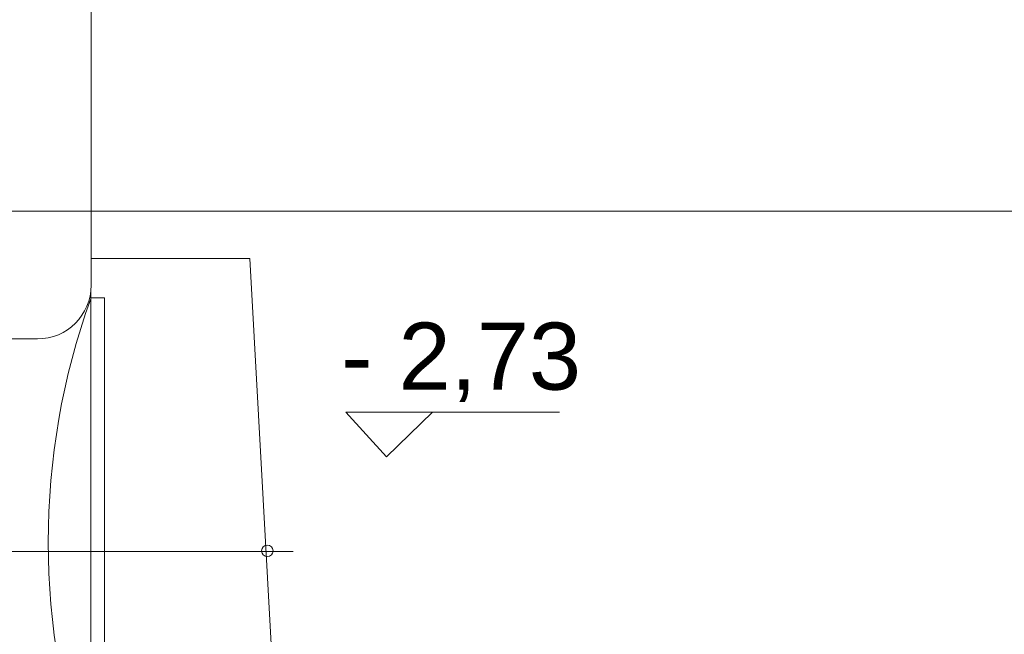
# Model space of a CAD drawing. Header units: millimetres. Extents: x -573548 to 674770, y -210017 to -47794.
# Tile 148 of 234: x 103807 to 106007, y -99428 to -98054. Entities that reach past the tile are written whole.
import ezdxf
from ezdxf.enums import TextEntityAlignment as Align

# ---------------------------------------------------------------- set-up
doc = ezdxf.new("R2010")
doc.units = ezdxf.units.MM
for name, color, linetype, lineweight in [('A.02 RZUT PIWNICY_is$0$Koty_Nr_pióra__1', 8, 'Continuous', 9), ('A.02 RZUT PIWNICY_is$0$Koty_Nr_pióra__61', 8, 'Continuous', 9), ('A.02 RZUT PIWNICY_is$0$podciagi_Nr_pióra__1', 8, 'Continuous', 9), ('A.02 RZUT PIWNICY_is$0$SCHODY_Nr_pióra__1', 8, 'Continuous', 9), ('A.02 RZUT PIWNICY_is$0$strop_Nr_pióra__1', 8, 'Continuous', 9), ('A.02 RZUT PIWNICY_is$0$Structural - Bearing_Nr_pióra__21', 8, 'Continuous', 9), ('A.02 RZUT PIWNICY_is$0$Structural - Grid', 8, 'Continuous', 9), ('A.02 RZUT PIWNICY_is$0$Structural - Grid_Nr_pióra__17', 8, 'Continuous', 9)]:
    doc.layers.add(name, color=color, linetype=linetype, lineweight=lineweight)
doc.styles.add('A.02 RZUT PIWNICY_is$0$STYL_AUTOMATYCZNY_1', font='arial.ttf')

# ---------------------------------------------------------------- blocks, each defined once
blk = doc.blocks.new('A.02 RZUT PIWNICY_is$0$Standardowy znacznik osi_4')
at = {"layer": 'A.02 RZUT PIWNICY_is$0$Structural - Grid_Nr_pióra__17'}
blk.add_line((1000, 0), (42868.7, 0), dxfattribs=at)
at = {"layer": 'A.02 RZUT PIWNICY_is$0$Structural - Grid_Nr_pióra__17', "style": 'A.02 RZUT PIWNICY_is$0$STYL_AUTOMATYCZNY_1'}
for tag, p in [('AC_MarkerText_1_0', (-250, -335)), ('AC_MarkerText_1_1', (44118.7, -335))]:
    blk.add_attdef(tag, text='', height=350, rotation=180, dxfattribs=at).set_placement(p, align=Align.TOP_CENTER)
blk = doc.blocks.new('A.02 RZUT PIWNICY_is')
at = {"layer": 'A.02 RZUT PIWNICY_is$0$Koty_Nr_pióra__1'}
blk.add_lwpolyline([(105583.5, -98931.7), (105106.3, -98931.7), (105197.4, -99031.2), (105299.6, -98931.7)], dxfattribs=at)
at = {"layer": 'A.02 RZUT PIWNICY_is$0$podciagi_Nr_pióra__1'}
blk.add_line((104536.3, -98662.7), (104536.3, -99754.4), dxfattribs=at)
at = {"layer": 'A.02 RZUT PIWNICY_is$0$SCHODY_Nr_pióra__1'}
for p, q in [((104537.3, -98588.1), (104892.1, -98588.1)), ((104957, -99767.8), (104892.1, -98588.1)), ((104567, -98676.1), (104536.3, -98676.1)), ((104567, -99767.8), (104567, -98676.1))]:
    blk.add_line(p, q, dxfattribs=at)
blk.add_lwpolyline([(104988.4, -99242.8), (103022.8, -99242.8), (102774.5, -98976.4), (102774.5, -98618.9), (102774.5, -98371.4)], dxfattribs=at)
blk.add_lwpolyline([(104918.1, -99241.7, 1), (104943.6, -99241.7, 1)], format="xyb", close=True, dxfattribs=at)
at = {"layer": 'A.02 RZUT PIWNICY_is$0$strop_Nr_pióra__1'}
blk.add_arc((106053.3, -99222.8), 1611.9, 160.2382, 199.7618, dxfattribs=at)
at = {"layer": 'A.02 RZUT PIWNICY_is$0$Structural - Bearing_Nr_pióra__21'}
for p, q in [((104537.3, -98647.8), (104537.3, -97127.8)), ((104417.3, -98767.8), (103513.1, -98767.8))]:
    blk.add_line(p, q, dxfattribs=at)
blk.add_arc((104417.3, -98647.8), 120, 270, 0, dxfattribs=at)
at = {"layer": 'A.02 RZUT PIWNICY_is$0$Structural - Grid', "zscale": 1000, "rotation": 180}
blk.add_blockref('A.02 RZUT PIWNICY_is$0$Standardowy znacznik osi_4', (121683.4, -98482.5), dxfattribs=at)
at = {"layer": 'A.02 RZUT PIWNICY_is$0$Koty_Nr_pióra__61', "insert": (105096, -98909.2), "char_height": 150, "attachment_point": 7, "style": 'A.02 RZUT PIWNICY_is$0$STYL_AUTOMATYCZNY_1'}
blk.add_mtext('\\A1;{\\pql;\\fArial|b0|i0|c238|p0;\\W1.000000;- 2,73}', dxfattribs=at)

msp = doc.modelspace()

# ---------------------------------------------------------------- block references
at = {"ltscale": 10}
msp.add_blockref('A.02 RZUT PIWNICY_is', (-570.2, 0), dxfattribs=at)

doc.saveas('drawing.dxf')
